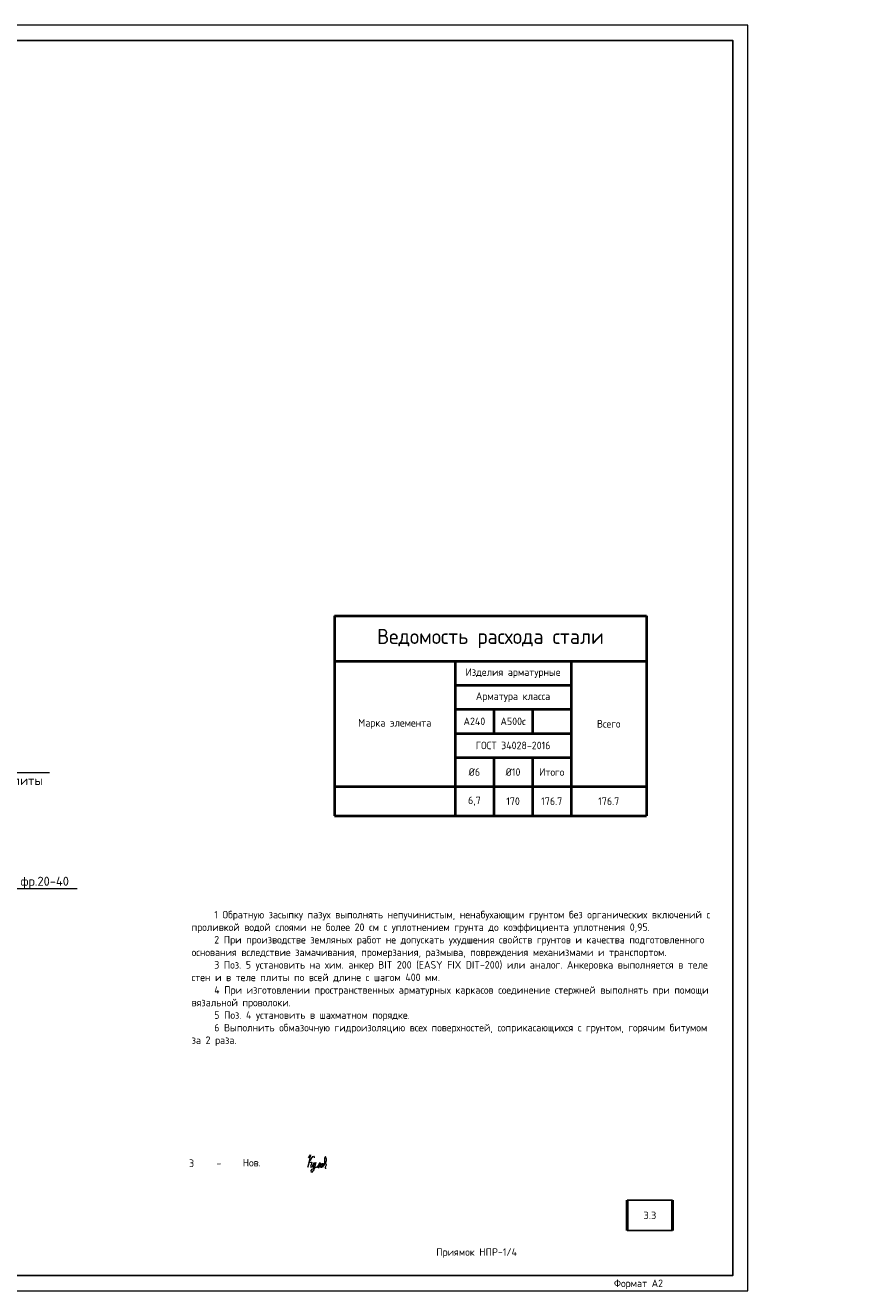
# Model space of a CAD drawing. Header units: millimetres. Extents: x 130535 to 1380046, y -231620 to 121434.
# Tile 12 of 135: x 380020 to 408072, y -140765 to -98765. Entities that reach past the tile are written whole.
import ezdxf
from ezdxf import colors
from ezdxf.entities.mleader import LeaderData, LeaderLine
from ezdxf.enums import TextEntityAlignment as Align
from ezdxf.math import Vec2, Vec3

# ---------------------------------------------------------------- set-up
doc = ezdxf.new("R2010")
doc.units = ezdxf.units.MM
for name, color, linetype, lineweight in [('АС-Таблицы', 7, 'Continuous', 20), ('Выноски', 7, 'Continuous', 20), ('Основная 0.6', 7, 'Continuous', 60), ('Символы 0.20', 7, 'Continuous', 20), ('Текст', 7, 'Continuous', 25), ('Текст 0.25', 7, 'Continuous', 25), ('ТОНКИЕ', 7, 'Continuous', 9)]:
    doc.layers.add(name, color=color, linetype=linetype, lineweight=lineweight)
doc.layers.add('ТОЛСТЫЕ_ОСНОВНЫЕ', color=7, linetype='Continuous')
doc.styles.add('GOST-2.304_Type-B', font='GOST_Common.ttf')
doc.styles.add('style1', font='GOST_Common.ttf', dxfattribs={"height": 500})
doc.styles.add('ГОСТ', font='isocpeur.TTF')

# ---------------------------------------------------------------- blocks, each defined once
blk = doc.blocks.new('*U1421')
at = {"layer": 'ТОЛСТЫЕ_ОСНОВНЫЕ'}
for p, q in [((8, 5), (8, 90)), ((8, 90), (20, 90)), ((13, 5), (13, 90)), ((8, 65), (20, 65)), ((8, 30), (20, 30)), ((20, 5), (8, 5))]:
    blk.add_line(p, q, dxfattribs=at)
blk.add_lwpolyline([(20, 5), (589, 5), (589, 415), (20, 415)], close=True, dxfattribs=at)
at = {"layer": 'ТОНКИЕ'}
blk.add_lwpolyline([(0, 0), (594, 0), (594, 420), (0, 420)], close=True, dxfattribs=at)
at = {"layer": 'Текст', "style": 'style1'}
for s, p in [('Взам.инв.№', (10.5, 77.5)), ('Подпись и дата', (10.5, 47.5)), ('Инв.№ подл.', (10.5, 17.5))]:
    blk.add_text(s, height=3, rotation=90, dxfattribs=at).set_placement(p, align=Align.MIDDLE)
blk.add_text('Формат А2', height=2.5, dxfattribs=at).set_placement((549.57, 1.2))
blk = doc.blocks.new('*T659')
at = {"layer": 'АС-Таблицы', "color": 0, "linetype": 'ByBlock', "lineweight": -2}
for p, q in [((0, 0), (1500, 0)), ((0, -1000), (1500, -1000))]:
    blk.add_line(p, q, dxfattribs=at)
at = {"layer": 'АС-Таблицы', "color": 0, "linetype": 'ByBlock', "lineweight": 50}
for p, q in [((0, 0), (0, -1000)), ((1500, 0), (1500, -1000))]:
    blk.add_line(p, q, dxfattribs=at)
at = {"layer": 'АС-Таблицы', "color": 0, "insert": (750, -500), "char_height": 250, "width": 1000, "attachment_point": 5, "style": 'ГОСТ'}
blk.add_mtext('3.3', dxfattribs=at)
blk = doc.blocks.new('*T654')
at = {"layer": 'Основная 0.6', "color": 0, "lineweight": 40, "transparency": 16777216}
for p, q in [((0, 0), (10350, 0)), ((0, 0), (0, -6633)), ((10350, 0), (10350, -6633)), ((0, -1500), (10350, -1500)), ((4000, -1500), (4000, -6633)), ((7850, -1500), (7850, -6633)), ((4000, -2300), (7850, -2300)), ((4000, -3100), (7850, -3100)), ((5283, -3100), (5283, -3900)), ((6567, -3100), (6567, -3900)), ((4000, -3900), (7850, -3900)), ((4000, -4700), (7850, -4700)), ((5283, -4700), (5283, -6633)), ((6567, -4700), (6567, -6633)), ((0, -5667), (10350, -5667)), ((0, -6633), (10350, -6633))]:
    blk.add_line(p, q, dxfattribs=at)
at = {"layer": 'Основная 0.6', "color": 0, "transparency": 16777216, "attachment_point": 5, "style": 'GOST-2.304_Type-B'}
for s, insert, char_height, width in [('Ведомость расхода стали', (5175, -750), 500, 10050), ('Изделия арматурные', (5925, -1900), 250, 3550), ('Арматура класса', (5925, -2700), 250, 3550), ('А240', (4642, -3500), 250, 983.33), ('А500с', (5925, -3500), 250, 983.33), ('Марка элемента', (2000, -3583), 250, 3700), ('Всего', (9100, -3583), 250, 2200), ('ГОСТ 34028-2016', (5925, -4300), 250, 3550), ('%%C6', (4642, -5183), 250, 983.33), ('%%C10', (5925, -5183), 250, 983.33), ('Итого', (7208, -5183), 250, 983.33), ('6,7', (4642, -6150), 250, 983.33), ('170', (5925, -6150), 250, 983.33), ('176.7', (7208, -6150), 250, 983.33), ('176.7', (9100, -6150), 250, 2200)]:
    blk.add_mtext(s, dxfattribs=dict(at, insert=insert, char_height=char_height, width=width))
blk = doc.blocks.new('_None')
blk = doc.blocks.new('11')
at = {"layer": 'Выноски'}
for p, q in [((47962, 66737), (47989, 66781)), ((47989, 66781), (48016, 66806)), ((48016, 66806), (48038, 66823)), ((48038, 66823), (48060, 66786)), ((48060, 66786), (48058, 66769)), ((47885, 66608), (47944, 66700)), ((47944, 66700), (47962, 66737))]:
    blk.add_line(p, q, dxfattribs=at)
blk.add_lwpolyline([(47863, 66761), (47937, 66865), (47843, 66458), (47885, 66564), (47905, 66616), (47954, 66628), (47979, 66606), (47957, 66539), (47937, 66487), (47947, 66458), (47991, 66470), (48051, 66611), (48041, 66569), (48023, 66505), (48023, 66448), (48065, 66448), (48090, 66529), (48110, 66608), (48043, 66369), (47972, 66275), (47954, 66344), (47991, 66389), (48078, 66431), (48142, 66470), (48154, 66441), (48204, 66512), (48246, 66606), (48209, 66455), (48204, 66418), (48295, 66574), (48265, 66463), (48265, 66455), (48312, 66453), (48342, 66529), (48347, 66584), (48337, 66465), (48349, 66453), (48401, 66569), (48443, 66616), (48461, 66678), (48466, 66727), (48436, 66811), (48399, 66754), (48399, 66618), (48389, 66549), (48374, 66507), (48416, 66564), (48441, 66576), (48451, 66524), (48433, 66482), (48419, 66453), (48424, 66428), (48458, 66421)], dxfattribs=at)

msp = doc.modelspace()

# ---------------------------------------------------------------- block references
at = {"xscale": 100, "yscale": 100, "zscale": 100}
msp.add_blockref('*U1421', (344595.6, -140764.6), dxfattribs=at)
for name, p in [('*T654', (390279.7, -118367.3)), ('*T659', (399995.6, -137764.6))]:
    msp.add_blockref(name, p)
at = {"layer": 'Выноски'}
msp.add_blockref('11', (341548.4, -203121.2), dxfattribs=at)

# ---------------------------------------------------------------- texts
at = {"color": 1, "linetype": 'Continuous', "lineweight": 30, "insert": (394995.6, -139514.6), "char_height": 250, "width": 7000, "attachment_point": 5, "style": 'GOST-2.304_Type-B'}
msp.add_mtext('{\\C256;Приямок НПР-1/4}', dxfattribs=at)
at = {"layer": 'Текст', "color": 7, "style": 'GOST-2.304_Type-B'}
for s, p in [('3', (385454.4, -136658.7)), ('Нов.', (387233.3, -136640.8)), ('-', (386364.4, -136657.2))]:
    msp.add_text(s, height=250, dxfattribs=at).set_placement(p)
at = {"layer": 'Текст 0.25', "insert": (385539.3, -128157.6), "char_height": 250, "attachment_point": 1, "style": 'GOST-2.304_Type-B'}
msp.add_mtext_dynamic_manual_height_columns('\\pxi3;1 Обратную засыпку пазух выполнять непучинистым, ненабухающим грунтом без органических включений с проливкой водой слоями не более 20 см с уплотнением грунта до коэффициента уплотнения 0,95.\\P2 При производстве земляных работ не допускать ухудшения свойств грунтов и качества подготовленного основания вследствие замачивания, промерзания, размыва, повреждения механизмами и транспортом.\\P3 Поз. 5 установить на хим. анкер BIT 200 (EASY FIX DIT-200) или аналог. Анкеровка выполняется в теле стен и в теле плиты по всей длине с шагом 400 мм.\\P4 При изготовлении пространственных арматурных каркасов соединение стержней выполнять при помощи вязальной проволоки. \\P5 Поз. 4 установить в шахматном порядке.\\P6 Выполнить обмазочную гидроизоляцию всех поверхностей, соприкасающихся с грунтом, горячим битумом за 2 раза.', width=17507.725, gutter_width=1250, heights=[0], dxfattribs=at)

# ---------------------------------------------------------------- leaders
at = {"layer": 'Символы 0.20', "ltscale": 100}
ml = msp.add_multileader_mtext('Standard', dxfattribs=at)
ml.set_content('Труба Тр\\Pниз трубы в уровне верха плиты', color=256, style='ГОСТ')
ml.set_leader_properties(color=256, linetype='ByLayer', lineweight=-1)
ml.set_arrow_properties(name='NONE')
ml.build(insert=Vec2(0, 0))
ml.multileader.update_dxf_attribs({"text_left_attachment_type": 6, "text_right_attachment_type": 6, "dogleg_length": 2.5, "arrow_head_size": 45, "scale": 100})
ctx = ml.context
ctx.base_point, ctx.scale, ctx.char_height, ctx.arrow_head_size, ctx.landing_gap_size, ctx.plane_origin = Vec3(374236, -123570.5), 100, 300, 45, 22.5, Vec3(368339.5, -126880.9)
ctx.left_attachment, ctx.right_attachment = 6, 6
notes = []
notes.append((ctx, [(1, (1, 1, 0), (373986, -123570.5), (1, 0), 250, [(0, [(373346.6, -125210.8)], 0, [])])]))
ctx.mtext.insert, ctx.mtext.width, ctx.mtext.flow_direction = Vec3(374258.5, -123180.5), 6442.783, 5
ml = msp.add_multileader_mtext('Standard', dxfattribs=at)
ml.set_content('Щебень фр.20-40', color=256, style='ГОСТ')
ml.set_leader_properties(color=256, linetype='ByLayer', lineweight=-1)
ml.set_arrow_properties(name='NONE')
ml.build(insert=Vec2(0, 0))
ml.multileader.update_dxf_attribs({"text_left_attachment_type": 6, "text_right_attachment_type": 6, "dogleg_length": 2.5, "arrow_head_size": 45, "scale": 100})
ctx = ml.context
ctx.base_point, ctx.scale, ctx.char_height, ctx.arrow_head_size, ctx.landing_gap_size, ctx.plane_origin = Vec3(378255, -127414.1), 100, 300, 45, 22.5, Vec3(372358.5, -130724.6)
ctx.left_attachment, ctx.right_attachment = 6, 6
notes.append((ctx, [(1, (1, 1, 0), (378005, -127414.1), (1, 0), 250, [(0, [(376254, -125987.7)], 0, [])])]))
ctx.mtext.insert, ctx.mtext.width, ctx.mtext.flow_direction = Vec3(378277.5, -127024.1), 2129.129, 5
for ctx, leaders in notes:
    for number, flags, end, landing, length, lines in leaders:
        leader = LeaderData()
        leader.index, (leader.has_last_leader_line, leader.has_dogleg_vector, leader.attachment_direction) = number, flags
        leader.last_leader_point, leader.dogleg_vector, leader.dogleg_length = Vec3(end), Vec3(landing), length
        for number, points, colour, breaks in lines:
            line = LeaderLine()
            line.index, line.vertices, line.color, line.breaks = number, Vec3.list(points), colors.encode_raw_color(colour), breaks
            leader.lines.append(line)
        ctx.leaders.append(leader)

doc.saveas('drawing.dxf')
